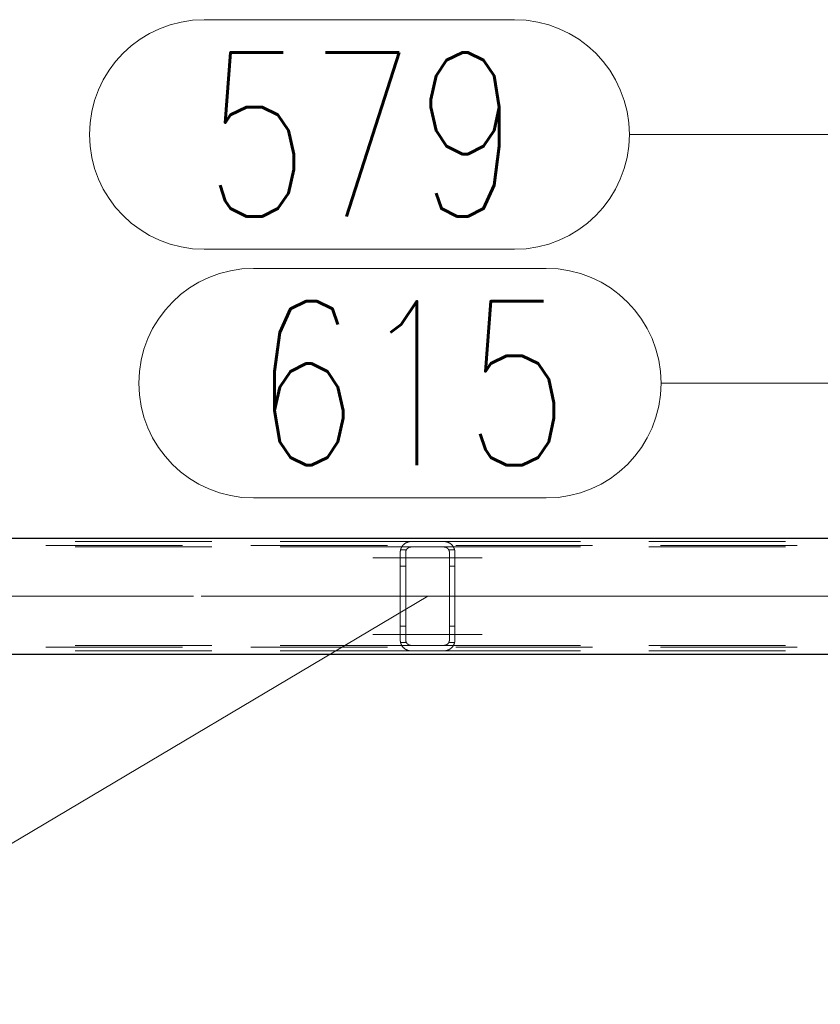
# Model space of a CAD drawing. Header units: millimetres. Extents: x -845 to -83, y 8759 to 9255.
# Tile 13 of 119: x -588 to -573, y 8808 to 8826. Entities that reach past the tile are written whole.
import ezdxf

# ---------------------------------------------------------------- set-up
doc = ezdxf.new("R2010")
doc.units = ezdxf.units.MM
doc.header["$LTSCALE"] = 10
doc.linetypes.add('HIDDEN', pattern=[0.375, 0.25, -0.125])
doc.linetypes.add('MITTE', pattern=[2, 1.25, -0.25, 0.25, -0.25])
for name, color, linetype, lineweight in [('PS_Hidden', 2, 'HIDDEN', 9), ('PS_Mid', 5, 'MITTE', 15), ('PS_Pos', 1, 'Continuous', 15), ('PS_Shape', 161, 'Continuous', 30), ('PS_SOLID', 7, 'Continuous', 30)]:
    doc.layers.add(name, color=color, linetype=linetype, lineweight=lineweight)
doc.styles.add('simplex', font='simplex.shx', dxfattribs={"width": 0.75})

# ---------------------------------------------------------------- blocks, each defined once
blk = doc.blocks.new('*X313')
at = {"layer": 'PS_Hidden', "color": 2, "linetype": 'HIDDEN'}
for p, q in [((-639.768, 8815.954), (-540.018, 8815.954)), ((-590.483, 8816.024), (-580.583, 8816.024)), ((-590.483, 8815.924), (-580.583, 8815.924)), ((-580.779, 8815.865), (-580.778, 8815.87)), ((-580.778, 8815.87), (-580.776, 8815.875)), ((-580.67, 8815.874), (-580.777, 8815.874)), ((-580.776, 8815.875), (-580.775, 8815.88)), ((-580.775, 8815.88), (-580.774, 8815.884)), ((-580.774, 8815.884), (-580.772, 8815.889)), ((-580.772, 8815.889), (-580.77, 8815.894)), ((-580.77, 8815.894), (-580.769, 8815.898)), ((-580.769, 8815.898), (-580.767, 8815.903)), ((-580.767, 8815.903), (-580.765, 8815.907)), ((-580.765, 8815.907), (-580.763, 8815.911)), ((-580.763, 8815.911), (-580.761, 8815.915)), ((-580.761, 8815.915), (-580.758, 8815.92)), ((-580.758, 8815.92), (-580.756, 8815.924)), ((-580.756, 8815.924), (-580.754, 8815.928)), ((-580.754, 8815.928), (-580.751, 8815.932)), ((-580.751, 8815.932), (-580.749, 8815.935)), ((-580.749, 8815.935), (-580.746, 8815.939)), ((-580.746, 8815.939), (-580.744, 8815.943)), ((-580.744, 8815.943), (-580.741, 8815.946)), ((-580.741, 8815.946), (-580.738, 8815.95)), ((-580.738, 8815.95), (-580.735, 8815.953)), ((-580.735, 8815.953), (-580.733, 8815.957)), ((-580.733, 8815.957), (-580.73, 8815.96)), ((-580.73, 8815.96), (-580.727, 8815.963)), ((-580.727, 8815.963), (-580.724, 8815.966)), ((-580.724, 8815.966), (-580.721, 8815.969)), ((-580.721, 8815.969), (-580.718, 8815.972)), ((-580.718, 8815.972), (-580.714, 8815.975)), ((-580.714, 8815.975), (-580.711, 8815.977)), ((-580.711, 8815.977), (-580.708, 8815.98)), ((-580.708, 8815.98), (-580.704, 8815.983)), ((-580.704, 8815.983), (-580.7, 8815.986)), ((-580.7, 8815.986), (-580.696, 8815.989)), ((-580.696, 8815.989), (-580.692, 8815.991)), ((-580.692, 8815.991), (-580.688, 8815.994)), ((-580.688, 8815.994), (-580.684, 8815.996)), ((-580.684, 8815.996), (-580.68, 8815.999)), ((-580.68, 8815.999), (-580.676, 8816.001)), ((-580.676, 8816.001), (-580.671, 8816.003)), ((-580.673, 8815.867), (-580.674, 8815.865)), ((-580.672, 8815.869), (-580.673, 8815.867)), ((-580.671, 8815.871), (-580.672, 8815.869)), ((-580.671, 8816.003), (-580.667, 8816.005)), ((-580.67, 8815.873), (-580.671, 8815.871)), ((-580.669, 8815.875), (-580.67, 8815.873)), ((-580.668, 8815.877), (-580.669, 8815.875)), ((-580.666, 8815.879), (-580.668, 8815.877)), ((-580.667, 8816.005), (-580.662, 8816.008)), ((-580.665, 8815.881), (-580.666, 8815.879)), ((-580.664, 8815.883), (-580.665, 8815.881)), ((-580.662, 8815.884), (-580.664, 8815.883)), ((-580.662, 8816.008), (-580.657, 8816.009)), ((-580.661, 8815.886), (-580.662, 8815.884)), ((-580.66, 8815.888), (-580.661, 8815.886)), ((-580.658, 8815.89), (-580.66, 8815.888)), ((-580.657, 8815.891), (-580.658, 8815.89)), ((-580.657, 8816.009), (-580.653, 8816.011)), ((-580.655, 8815.893), (-580.657, 8815.891)), ((-580.654, 8815.895), (-580.655, 8815.893)), ((-580.652, 8815.896), (-580.654, 8815.895)), ((-580.653, 8816.011), (-580.648, 8816.013)), ((-580.651, 8815.898), (-580.652, 8815.896)), ((-580.649, 8815.899), (-580.651, 8815.898)), ((-580.647, 8815.901), (-580.649, 8815.899)), ((-580.648, 8816.013), (-580.643, 8816.015)), ((-580.645, 8815.902), (-580.647, 8815.901)), ((-580.643, 8815.904), (-580.645, 8815.902)), ((-580.643, 8816.015), (-580.637, 8816.016)), ((-580.641, 8815.905), (-580.643, 8815.904)), ((-580.639, 8815.907), (-580.641, 8815.905)), ((-580.637, 8815.908), (-580.639, 8815.907)), ((-580.637, 8816.016), (-580.632, 8816.018)), ((-580.635, 8815.909), (-580.637, 8815.908)), ((-580.632, 8815.911), (-580.635, 8815.909)), ((-580.632, 8816.018), (-580.625, 8816.019)), ((-580.63, 8815.912), (-580.632, 8815.911)), ((-580.628, 8815.913), (-580.63, 8815.912)), ((-580.625, 8815.914), (-580.628, 8815.913)), ((-580.625, 8816.019), (-580.619, 8816.021)), ((-580.623, 8815.916), (-580.625, 8815.914)), ((-580.62, 8815.917), (-580.623, 8815.916)), ((-580.618, 8815.918), (-580.62, 8815.917)), ((-580.619, 8816.021), (-580.612, 8816.022)), ((-580.615, 8815.918), (-580.618, 8815.918)), ((-580.612, 8815.919), (-580.615, 8815.918)), ((-580.612, 8816.022), (-580.606, 8816.023)), ((-580.61, 8815.92), (-580.612, 8815.919)), ((-580.606, 8815.921), (-580.61, 8815.92)), ((-580.606, 8816.023), (-580.598, 8816.023)), ((-580.603, 8815.922), (-580.606, 8815.921)), ((-580.6, 8815.922), (-580.603, 8815.922)), ((-580.597, 8815.923), (-580.6, 8815.922)), ((-580.598, 8816.023), (-580.591, 8816.024)), ((-580.593, 8815.923), (-580.597, 8815.923)), ((-580.59, 8815.924), (-580.593, 8815.923)), ((-580.591, 8816.024), (-580.583, 8816.024)), ((-580.587, 8815.924), (-580.59, 8815.924)), ((-580.583, 8815.924), (-580.587, 8815.924)), ((-580.583, 8816.024), (-579.983, 8816.024)), ((-579.983, 8815.924), (-580.583, 8815.924)), ((-579.983, 8816.024), (-570.135, 8816.024)), ((-579.983, 8816.024), (-579.977, 8816.024)), ((-579.983, 8815.924), (-570.343, 8815.924)), ((-579.98, 8815.924), (-579.983, 8815.924)), ((-579.983, 8815.924), (-579.983, 8815.924)), ((-579.977, 8815.924), (-579.98, 8815.924)), ((-579.977, 8816.024), (-579.97, 8816.023)), ((-579.974, 8815.923), (-579.977, 8815.924)), ((-579.971, 8815.923), (-579.974, 8815.923)), ((-579.967, 8815.923), (-579.971, 8815.923)), ((-579.97, 8816.023), (-579.963, 8816.023)), ((-579.964, 8815.922), (-579.967, 8815.923)), ((-579.961, 8815.921), (-579.964, 8815.922)), ((-579.963, 8816.023), (-579.955, 8816.022)), ((-579.958, 8815.921), (-579.961, 8815.921)), ((-579.955, 8815.92), (-579.958, 8815.921)), ((-579.955, 8816.022), (-579.948, 8816.021)), ((-579.952, 8815.919), (-579.955, 8815.92)), ((-579.949, 8815.918), (-579.952, 8815.919)), ((-579.946, 8815.917), (-579.949, 8815.918)), ((-579.948, 8816.021), (-579.941, 8816.019)), ((-579.943, 8815.915), (-579.946, 8815.917)), ((-579.94, 8815.914), (-579.943, 8815.915)), ((-579.941, 8816.019), (-579.934, 8816.018)), ((-579.937, 8815.913), (-579.94, 8815.914)), ((-579.934, 8815.911), (-579.937, 8815.913)), ((-579.934, 8816.018), (-579.928, 8816.016)), ((-579.932, 8815.91), (-579.934, 8815.911)), ((-579.929, 8815.908), (-579.932, 8815.91)), ((-579.927, 8815.906), (-579.929, 8815.908)), ((-579.928, 8816.016), (-579.922, 8816.014)), ((-579.924, 8815.905), (-579.927, 8815.906)), ((-579.922, 8815.903), (-579.924, 8815.905)), ((-579.922, 8816.014), (-579.916, 8816.012)), ((-579.92, 8815.902), (-579.922, 8815.903)), ((-579.918, 8815.9), (-579.92, 8815.902)), ((-579.916, 8815.898), (-579.918, 8815.9)), ((-579.916, 8816.012), (-579.91, 8816.01)), ((-579.914, 8815.897), (-579.916, 8815.898)), ((-579.913, 8815.895), (-579.914, 8815.897)), ((-579.911, 8815.893), (-579.913, 8815.895)), ((-579.909, 8815.891), (-579.911, 8815.893)), ((-579.91, 8816.01), (-579.904, 8816.008)), ((-579.908, 8815.89), (-579.909, 8815.891)), ((-579.906, 8815.888), (-579.908, 8815.89)), ((-579.905, 8815.886), (-579.906, 8815.888)), ((-579.903, 8815.884), (-579.905, 8815.886)), ((-579.904, 8816.008), (-579.899, 8816.005)), ((-579.902, 8815.882), (-579.903, 8815.884)), ((-579.9, 8815.88), (-579.902, 8815.882)), ((-579.899, 8815.878), (-579.9, 8815.88)), ((-579.899, 8816.005), (-579.894, 8816.003)), ((-579.898, 8815.876), (-579.899, 8815.878)), ((-579.897, 8815.874), (-579.898, 8815.876)), ((-579.896, 8815.872), (-579.897, 8815.874)), ((-579.896, 8815.874), (-579.789, 8815.874)), ((-579.895, 8815.87), (-579.896, 8815.872)), ((-579.894, 8815.868), (-579.895, 8815.87)), ((-579.894, 8816.003), (-579.889, 8816)), ((-579.893, 8815.866), (-579.894, 8815.868)), ((-579.892, 8815.864), (-579.893, 8815.866)), ((-579.889, 8816), (-579.884, 8815.997)), ((-579.884, 8815.997), (-579.879, 8815.995)), ((-579.879, 8815.995), (-579.874, 8815.992)), ((-579.874, 8815.992), (-579.87, 8815.989)), ((-579.87, 8815.989), (-579.866, 8815.986)), ((-579.866, 8815.986), (-579.862, 8815.983)), ((-579.862, 8815.983), (-579.858, 8815.98)), ((-579.858, 8815.98), (-579.855, 8815.977)), ((-579.855, 8815.977), (-579.851, 8815.974)), ((-579.851, 8815.974), (-579.848, 8815.971)), ((-579.848, 8815.971), (-579.844, 8815.968)), ((-579.844, 8815.968), (-579.841, 8815.965)), ((-579.841, 8815.965), (-579.838, 8815.961)), ((-579.838, 8815.961), (-579.835, 8815.958)), ((-579.835, 8815.958), (-579.832, 8815.955)), ((-579.832, 8815.955), (-579.829, 8815.951)), ((-579.829, 8815.951), (-579.826, 8815.948)), ((-579.826, 8815.948), (-579.823, 8815.944)), ((-579.823, 8815.944), (-579.821, 8815.94)), ((-579.821, 8815.94), (-579.818, 8815.937)), ((-579.818, 8815.937), (-579.815, 8815.933)), ((-579.815, 8815.933), (-579.813, 8815.929)), ((-579.813, 8815.929), (-579.811, 8815.925)), ((-579.811, 8815.925), (-579.808, 8815.921)), ((-579.808, 8815.921), (-579.806, 8815.917)), ((-579.806, 8815.917), (-579.804, 8815.913)), ((-579.804, 8815.913), (-579.802, 8815.909)), ((-579.802, 8815.909), (-579.8, 8815.905)), ((-579.8, 8815.905), (-579.799, 8815.901)), ((-579.799, 8815.901), (-579.797, 8815.897)), ((-579.797, 8815.897), (-579.795, 8815.893)), ((-579.795, 8815.893), (-579.794, 8815.889)), ((-579.794, 8815.889), (-579.792, 8815.884)), ((-579.792, 8815.884), (-579.791, 8815.88)), ((-579.791, 8815.88), (-579.79, 8815.876)), ((-579.79, 8815.876), (-579.789, 8815.872)), ((-579.789, 8815.872), (-579.788, 8815.867)), ((-579.788, 8815.867), (-579.787, 8815.863)), ((-580.783, 8815.834), (-580.782, 8815.84)), ((-580.783, 8815.829), (-580.783, 8815.834)), ((-580.783, 8815.824), (-580.783, 8815.829)), ((-580.783, 8814.224), (-580.783, 8815.824)), ((-580.782, 8815.845), (-580.781, 8815.85)), ((-580.782, 8815.84), (-580.782, 8815.845)), ((-580.781, 8815.855), (-580.78, 8815.86)), ((-580.781, 8815.85), (-580.781, 8815.855)), ((-580.78, 8815.86), (-580.779, 8815.865)), ((-580.682, 8815.836), (-580.683, 8815.833)), ((-580.683, 8815.833), (-580.683, 8815.831)), ((-580.683, 8815.831), (-580.683, 8815.829)), ((-580.683, 8815.829), (-580.683, 8815.826)), ((-580.683, 8815.826), (-580.683, 8815.824)), ((-580.683, 8815.824), (-580.683, 8814.224)), ((-580.681, 8815.843), (-580.682, 8815.84)), ((-580.682, 8815.84), (-580.682, 8815.838)), ((-580.682, 8815.838), (-580.682, 8815.836)), ((-580.68, 8815.847), (-580.681, 8815.845)), ((-580.681, 8815.845), (-580.681, 8815.843)), ((-580.679, 8815.852), (-580.68, 8815.849)), ((-580.68, 8815.849), (-580.68, 8815.847)), ((-580.678, 8815.854), (-580.679, 8815.852)), ((-580.677, 8815.858), (-580.678, 8815.856)), ((-580.678, 8815.856), (-580.678, 8815.854)), ((-580.676, 8815.86), (-580.677, 8815.858)), ((-580.675, 8815.863), (-580.676, 8815.86)), ((-580.674, 8815.865), (-580.675, 8815.863)), ((-579.891, 8815.862), (-579.892, 8815.864)), ((-579.89, 8815.86), (-579.891, 8815.862)), ((-579.889, 8815.858), (-579.89, 8815.86)), ((-579.888, 8815.856), (-579.889, 8815.858)), ((-579.888, 8815.854), (-579.888, 8815.856)), ((-579.887, 8815.852), (-579.888, 8815.854)), ((-579.887, 8815.85), (-579.887, 8815.852)), ((-579.886, 8815.848), (-579.887, 8815.85)), ((-579.886, 8815.846), (-579.886, 8815.848)), ((-579.885, 8815.844), (-579.886, 8815.846)), ((-579.885, 8815.842), (-579.885, 8815.844)), ((-579.884, 8815.84), (-579.885, 8815.842)), ((-579.884, 8815.838), (-579.884, 8815.84)), ((-579.884, 8815.836), (-579.884, 8815.838)), ((-579.884, 8815.834), (-579.884, 8815.836)), ((-579.883, 8815.832), (-579.884, 8815.834)), ((-579.883, 8815.83), (-579.883, 8815.832)), ((-579.883, 8815.828), (-579.883, 8815.83)), ((-579.883, 8815.826), (-579.883, 8815.828)), ((-579.883, 8815.824), (-579.883, 8815.826)), ((-579.883, 8814.224), (-579.883, 8815.824)), ((-579.787, 8815.863), (-579.786, 8815.859)), ((-579.786, 8815.859), (-579.785, 8815.854)), ((-579.785, 8815.854), (-579.785, 8815.85)), ((-579.785, 8815.85), (-579.784, 8815.845)), ((-579.784, 8815.845), (-579.784, 8815.841)), ((-579.784, 8815.841), (-579.783, 8815.837)), ((-579.783, 8815.837), (-579.783, 8815.832)), ((-579.783, 8815.832), (-579.783, 8815.828)), ((-579.783, 8815.828), (-579.783, 8815.824)), ((-579.783, 8815.824), (-579.783, 8814.224)), ((-580.683, 8815.574), (-580.783, 8815.574)), ((-579.883, 8815.574), (-579.783, 8815.574)), ((-580.683, 8814.474), (-580.783, 8814.474)), ((-579.883, 8814.474), (-579.783, 8814.474)), ((-639.768, 8814.094), (-540.018, 8814.094)), ((-590.483, 8814.124), (-580.583, 8814.124)), ((-580.783, 8814.218), (-580.783, 8814.224)), ((-580.783, 8814.224), (-580.783, 8814.224)), ((-580.783, 8814.213), (-580.783, 8814.218)), ((-580.782, 8814.208), (-580.783, 8814.213)), ((-580.782, 8814.203), (-580.782, 8814.208)), ((-580.781, 8814.198), (-580.782, 8814.203)), ((-580.781, 8814.193), (-580.781, 8814.198)), ((-580.78, 8814.188), (-580.781, 8814.193)), ((-580.779, 8814.183), (-580.78, 8814.188)), ((-580.778, 8814.178), (-580.779, 8814.183)), ((-580.776, 8814.173), (-580.778, 8814.178)), ((-580.67, 8814.174), (-580.777, 8814.174)), ((-580.775, 8814.168), (-580.776, 8814.173)), ((-580.774, 8814.163), (-580.775, 8814.168)), ((-580.772, 8814.159), (-580.774, 8814.163)), ((-580.77, 8814.154), (-580.772, 8814.159)), ((-580.769, 8814.15), (-580.77, 8814.154)), ((-580.767, 8814.145), (-580.769, 8814.15)), ((-580.765, 8814.141), (-580.767, 8814.145)), ((-580.763, 8814.136), (-580.765, 8814.141)), ((-580.761, 8814.132), (-580.763, 8814.136)), ((-580.758, 8814.128), (-580.761, 8814.132)), ((-580.756, 8814.124), (-580.758, 8814.128)), ((-580.754, 8814.12), (-580.756, 8814.124)), ((-580.751, 8814.116), (-580.754, 8814.12)), ((-580.749, 8814.112), (-580.751, 8814.116)), ((-580.746, 8814.108), (-580.749, 8814.112)), ((-580.744, 8814.105), (-580.746, 8814.108)), ((-580.741, 8814.101), (-580.744, 8814.105)), ((-580.738, 8814.098), (-580.741, 8814.101)), ((-580.735, 8814.094), (-580.738, 8814.098)), ((-580.733, 8814.091), (-580.735, 8814.094)), ((-580.73, 8814.088), (-580.733, 8814.091)), ((-580.727, 8814.085), (-580.73, 8814.088)), ((-580.724, 8814.082), (-580.727, 8814.085)), ((-580.721, 8814.079), (-580.724, 8814.082)), ((-580.718, 8814.076), (-580.721, 8814.079)), ((-580.714, 8814.073), (-580.718, 8814.076)), ((-580.711, 8814.07), (-580.714, 8814.073)), ((-580.708, 8814.067), (-580.711, 8814.07)), ((-580.704, 8814.065), (-580.708, 8814.067)), ((-580.683, 8814.224), (-580.683, 8814.221)), ((-580.683, 8814.221), (-580.683, 8814.219)), ((-580.683, 8814.219), (-580.683, 8814.217)), ((-580.683, 8814.217), (-580.683, 8814.214)), ((-580.683, 8814.214), (-580.682, 8814.212)), ((-580.682, 8814.212), (-580.682, 8814.21)), ((-580.682, 8814.21), (-580.682, 8814.207)), ((-580.682, 8814.207), (-580.681, 8814.205)), ((-580.681, 8814.205), (-580.681, 8814.203)), ((-580.681, 8814.203), (-580.68, 8814.2)), ((-580.68, 8814.2), (-580.68, 8814.198)), ((-580.68, 8814.198), (-580.679, 8814.196)), ((-580.679, 8814.196), (-580.678, 8814.194)), ((-580.678, 8814.194), (-580.678, 8814.192)), ((-580.678, 8814.192), (-580.677, 8814.189)), ((-580.677, 8814.189), (-580.676, 8814.187)), ((-580.676, 8814.187), (-580.675, 8814.185)), ((-580.675, 8814.185), (-580.674, 8814.183)), ((-580.674, 8814.183), (-580.673, 8814.181)), ((-580.673, 8814.181), (-580.672, 8814.179)), ((-580.672, 8814.179), (-580.671, 8814.177)), ((-580.671, 8814.177), (-580.67, 8814.175)), ((-580.67, 8814.175), (-580.669, 8814.173)), ((-580.669, 8814.173), (-580.668, 8814.171)), ((-580.668, 8814.171), (-580.666, 8814.169)), ((-580.666, 8814.169), (-580.665, 8814.167)), ((-580.665, 8814.167), (-580.664, 8814.165)), ((-580.664, 8814.165), (-580.662, 8814.163)), ((-580.662, 8814.163), (-580.661, 8814.161)), ((-580.661, 8814.161), (-580.66, 8814.16)), ((-580.66, 8814.16), (-580.658, 8814.158)), ((-580.658, 8814.158), (-580.657, 8814.156)), ((-580.657, 8814.156), (-580.655, 8814.155)), ((-580.655, 8814.155), (-580.654, 8814.153)), ((-580.654, 8814.153), (-580.652, 8814.152)), ((-580.652, 8814.152), (-580.651, 8814.15)), ((-580.651, 8814.15), (-580.649, 8814.148)), ((-580.649, 8814.148), (-580.647, 8814.147)), ((-580.647, 8814.147), (-580.645, 8814.145)), ((-580.645, 8814.145), (-580.643, 8814.144)), ((-580.643, 8814.144), (-580.641, 8814.142)), ((-580.641, 8814.142), (-580.639, 8814.141)), ((-580.639, 8814.141), (-580.637, 8814.14)), ((-580.637, 8814.14), (-580.635, 8814.138)), ((-580.635, 8814.138), (-580.632, 8814.137)), ((-580.632, 8814.137), (-580.63, 8814.136)), ((-580.63, 8814.136), (-580.628, 8814.134)), ((-580.628, 8814.134), (-580.625, 8814.133)), ((-580.625, 8814.133), (-580.623, 8814.132)), ((-580.623, 8814.132), (-580.62, 8814.131)), ((-580.62, 8814.131), (-580.618, 8814.13)), ((-580.618, 8814.13), (-580.615, 8814.129)), ((-580.615, 8814.129), (-580.612, 8814.128)), ((-580.612, 8814.128), (-580.61, 8814.127)), ((-580.61, 8814.127), (-580.606, 8814.127)), ((-580.606, 8814.127), (-580.603, 8814.126)), ((-580.603, 8814.126), (-580.6, 8814.125)), ((-580.6, 8814.125), (-580.597, 8814.125)), ((-580.597, 8814.125), (-580.593, 8814.124)), ((-580.593, 8814.124), (-580.59, 8814.124)), ((-580.59, 8814.124), (-580.587, 8814.124)), ((-580.587, 8814.124), (-580.583, 8814.124)), ((-580.583, 8814.124), (-579.983, 8814.124)), ((-580.583, 8814.124), (-580.583, 8814.124)), ((-579.983, 8814.124), (-570.343, 8814.124)), ((-579.983, 8814.124), (-579.98, 8814.124)), ((-579.98, 8814.124), (-579.977, 8814.124)), ((-579.977, 8814.124), (-579.974, 8814.124)), ((-579.974, 8814.124), (-579.971, 8814.125)), ((-579.971, 8814.125), (-579.967, 8814.125)), ((-579.967, 8814.125), (-579.964, 8814.126)), ((-579.964, 8814.126), (-579.961, 8814.126)), ((-579.961, 8814.126), (-579.958, 8814.127)), ((-579.958, 8814.127), (-579.955, 8814.128)), ((-579.955, 8814.128), (-579.952, 8814.129)), ((-579.952, 8814.129), (-579.949, 8814.13)), ((-579.949, 8814.13), (-579.946, 8814.131)), ((-579.946, 8814.131), (-579.943, 8814.132)), ((-579.943, 8814.132), (-579.94, 8814.134)), ((-579.94, 8814.134), (-579.937, 8814.135)), ((-579.937, 8814.135), (-579.934, 8814.136)), ((-579.934, 8814.136), (-579.932, 8814.138)), ((-579.932, 8814.138), (-579.929, 8814.14)), ((-579.929, 8814.14), (-579.927, 8814.141)), ((-579.927, 8814.141), (-579.924, 8814.143)), ((-579.924, 8814.143), (-579.922, 8814.144)), ((-579.922, 8814.144), (-579.92, 8814.146)), ((-579.92, 8814.146), (-579.918, 8814.148)), ((-579.918, 8814.148), (-579.916, 8814.149)), ((-579.916, 8814.149), (-579.914, 8814.151)), ((-579.914, 8814.151), (-579.913, 8814.153)), ((-579.913, 8814.153), (-579.911, 8814.155)), ((-579.911, 8814.155), (-579.909, 8814.156)), ((-579.909, 8814.156), (-579.908, 8814.158)), ((-579.908, 8814.158), (-579.906, 8814.16)), ((-579.906, 8814.16), (-579.905, 8814.162)), ((-579.905, 8814.162), (-579.903, 8814.164)), ((-579.903, 8814.164), (-579.902, 8814.166)), ((-579.902, 8814.166), (-579.9, 8814.167)), ((-579.9, 8814.167), (-579.899, 8814.169)), ((-579.899, 8814.169), (-579.898, 8814.171)), ((-579.898, 8814.171), (-579.897, 8814.173)), ((-579.897, 8814.173), (-579.896, 8814.175)), ((-579.896, 8814.175), (-579.895, 8814.177)), ((-579.896, 8814.174), (-579.789, 8814.174)), ((-579.895, 8814.177), (-579.894, 8814.179)), ((-579.894, 8814.179), (-579.893, 8814.181)), ((-579.893, 8814.181), (-579.892, 8814.183)), ((-579.892, 8814.183), (-579.891, 8814.185)), ((-579.891, 8814.185), (-579.89, 8814.187)), ((-579.89, 8814.187), (-579.889, 8814.189)), ((-579.889, 8814.189), (-579.888, 8814.191)), ((-579.888, 8814.193), (-579.887, 8814.195)), ((-579.888, 8814.191), (-579.888, 8814.193)), ((-579.887, 8814.198), (-579.886, 8814.2)), ((-579.887, 8814.195), (-579.887, 8814.198)), ((-579.886, 8814.202), (-579.885, 8814.204)), ((-579.886, 8814.2), (-579.886, 8814.202)), ((-579.885, 8814.206), (-579.884, 8814.208)), ((-579.885, 8814.204), (-579.885, 8814.206)), ((-579.884, 8814.214), (-579.883, 8814.216)), ((-579.884, 8814.212), (-579.884, 8814.214)), ((-579.884, 8814.21), (-579.884, 8814.212)), ((-579.884, 8814.208), (-579.884, 8814.21)), ((-579.883, 8814.222), (-579.883, 8814.224)), ((-579.883, 8814.224), (-579.883, 8814.224)), ((-579.883, 8814.22), (-579.883, 8814.222)), ((-579.883, 8814.218), (-579.883, 8814.22)), ((-579.883, 8814.216), (-579.883, 8814.218)), ((-579.858, 8814.067), (-579.862, 8814.065)), ((-579.855, 8814.07), (-579.858, 8814.067)), ((-579.851, 8814.073), (-579.855, 8814.07)), ((-579.848, 8814.076), (-579.851, 8814.073)), ((-579.844, 8814.08), (-579.848, 8814.076)), ((-579.841, 8814.083), (-579.844, 8814.08)), ((-579.838, 8814.086), (-579.841, 8814.083)), ((-579.835, 8814.09), (-579.838, 8814.086)), ((-579.832, 8814.093), (-579.835, 8814.09)), ((-579.829, 8814.096), (-579.832, 8814.093)), ((-579.826, 8814.1), (-579.829, 8814.096)), ((-579.823, 8814.104), (-579.826, 8814.1)), ((-579.821, 8814.107), (-579.823, 8814.104)), ((-579.818, 8814.111), (-579.821, 8814.107)), ((-579.815, 8814.115), (-579.818, 8814.111)), ((-579.813, 8814.118), (-579.815, 8814.115)), ((-579.811, 8814.122), (-579.813, 8814.118)), ((-579.808, 8814.126), (-579.811, 8814.122)), ((-579.806, 8814.13), (-579.808, 8814.126)), ((-579.804, 8814.134), (-579.806, 8814.13)), ((-579.802, 8814.138), (-579.804, 8814.134)), ((-579.8, 8814.142), (-579.802, 8814.138)), ((-579.799, 8814.146), (-579.8, 8814.142)), ((-579.797, 8814.151), (-579.799, 8814.146)), ((-579.795, 8814.155), (-579.797, 8814.151)), ((-579.794, 8814.159), (-579.795, 8814.155)), ((-579.792, 8814.163), (-579.794, 8814.159)), ((-579.791, 8814.168), (-579.792, 8814.163)), ((-579.79, 8814.172), (-579.791, 8814.168)), ((-579.789, 8814.176), (-579.79, 8814.172)), ((-579.788, 8814.18), (-579.789, 8814.176)), ((-579.787, 8814.185), (-579.788, 8814.18)), ((-579.786, 8814.189), (-579.787, 8814.185)), ((-579.785, 8814.193), (-579.786, 8814.189)), ((-579.784, 8814.202), (-579.785, 8814.198)), ((-579.785, 8814.198), (-579.785, 8814.193)), ((-579.783, 8814.211), (-579.784, 8814.207)), ((-579.784, 8814.207), (-579.784, 8814.202)), ((-579.783, 8814.224), (-579.783, 8814.22)), ((-579.783, 8814.22), (-579.783, 8814.215)), ((-579.783, 8814.215), (-579.783, 8814.211)), ((-590.483, 8814.024), (-580.583, 8814.024)), ((-580.7, 8814.062), (-580.704, 8814.065)), ((-580.696, 8814.059), (-580.7, 8814.062)), ((-580.692, 8814.056), (-580.696, 8814.059)), ((-580.688, 8814.054), (-580.692, 8814.056)), ((-580.684, 8814.051), (-580.688, 8814.054)), ((-580.68, 8814.049), (-580.684, 8814.051)), ((-580.676, 8814.047), (-580.68, 8814.049)), ((-580.671, 8814.044), (-580.676, 8814.047)), ((-580.667, 8814.042), (-580.671, 8814.044)), ((-580.662, 8814.04), (-580.667, 8814.042)), ((-580.657, 8814.038), (-580.662, 8814.04)), ((-580.653, 8814.036), (-580.657, 8814.038)), ((-580.648, 8814.035), (-580.653, 8814.036)), ((-580.643, 8814.033), (-580.648, 8814.035)), ((-580.637, 8814.031), (-580.643, 8814.033)), ((-580.632, 8814.03), (-580.637, 8814.031)), ((-580.625, 8814.028), (-580.632, 8814.03)), ((-580.619, 8814.027), (-580.625, 8814.028)), ((-580.612, 8814.026), (-580.619, 8814.027)), ((-580.606, 8814.025), (-580.612, 8814.026)), ((-580.598, 8814.024), (-580.606, 8814.025)), ((-580.591, 8814.024), (-580.598, 8814.024)), ((-580.583, 8814.024), (-580.591, 8814.024)), ((-579.983, 8814.024), (-580.583, 8814.024)), ((-579.983, 8814.024), (-570.135, 8814.024)), ((-579.977, 8814.024), (-579.983, 8814.024)), ((-579.983, 8814.024), (-579.983, 8814.024)), ((-579.97, 8814.024), (-579.977, 8814.024)), ((-579.963, 8814.025), (-579.97, 8814.024)), ((-579.955, 8814.026), (-579.963, 8814.025)), ((-579.948, 8814.027), (-579.955, 8814.026)), ((-579.941, 8814.028), (-579.948, 8814.027)), ((-579.934, 8814.03), (-579.941, 8814.028)), ((-579.928, 8814.032), (-579.934, 8814.03)), ((-579.922, 8814.033), (-579.928, 8814.032)), ((-579.916, 8814.035), (-579.922, 8814.033)), ((-579.91, 8814.038), (-579.916, 8814.035)), ((-579.904, 8814.04), (-579.91, 8814.038)), ((-579.899, 8814.042), (-579.904, 8814.04)), ((-579.894, 8814.045), (-579.899, 8814.042)), ((-579.889, 8814.048), (-579.894, 8814.045)), ((-579.884, 8814.05), (-579.889, 8814.048)), ((-579.879, 8814.053), (-579.884, 8814.05)), ((-579.874, 8814.056), (-579.879, 8814.053)), ((-579.87, 8814.059), (-579.874, 8814.056)), ((-579.866, 8814.062), (-579.87, 8814.059)), ((-579.862, 8814.065), (-579.866, 8814.062))]:
    blk.add_line(p, q, dxfattribs=at)
at = {"layer": 'PS_Mid', "color": 5, "linetype": 'MITTE'}
for p, q in [((-581.283, 8815.724), (-580.169, 8815.724)), ((-581.283, 8815.724), (-580.183, 8815.724)), ((-579.283, 8815.724), (-580.383, 8815.724)), ((-579.283, 8815.724), (-580.383, 8815.724)), ((-642.066, 8815.024), (-537.72, 8815.024)), ((-624.426, 8815.024), (-567.64, 8815.024)), ((-580.283, 8815.024), (-580.283, 8815.024)), ((-581.283, 8814.324), (-580.169, 8814.324)), ((-581.283, 8814.324), (-580.183, 8814.324)), ((-579.283, 8814.324), (-580.383, 8814.324)), ((-579.283, 8814.324), (-580.383, 8814.324))]:
    blk.add_line(p, q, dxfattribs=at)
at = {"layer": 'PS_SOLID', "color": 7, "linetype": 'Continuous'}
for p, q in [((-639.768, 8816.084), (-540.018, 8816.084)), ((-639.768, 8813.964), (-540.018, 8813.964))]:
    blk.add_line(p, q, dxfattribs=at)
blk = doc.blocks.new('*X357')
at = {"color": 1}
for p, q in [((-583.467, 8821.021), (-578.11, 8821.021)), ((-576.01, 8818.921), (-571.01, 8818.921)), ((-569.783, 8815.024), (-571.01, 8818.921)), ((-583.467, 8816.821), (-578.11, 8816.821))]:
    blk.add_line(p, q, dxfattribs=at)
for centre, start, end in [((-583.467, 8818.921), 90, 270), ((-578.11, 8818.921), 270, 90)]:
    blk.add_arc(centre, 2.1, start, end, dxfattribs=at)
at = {"color": 30, "style": 'simplex', "width": 0.75}
blk.add_text('615', height=3, dxfattribs=at).set_placement((-583.467, 8817.421))
blk = doc.blocks.new('*X358')
at = {"color": 1}
for p, q in [((-584.37, 8825.571), (-578.691, 8825.571)), ((-576.591, 8823.471), (-571.591, 8823.471)), ((-569.783, 8815.024), (-571.591, 8823.471)), ((-584.37, 8821.371), (-578.691, 8821.371))]:
    blk.add_line(p, q, dxfattribs=at)
for centre, start, end in [((-584.37, 8823.471), 90, 270), ((-578.691, 8823.471), 270, 90)]:
    blk.add_arc(centre, 2.1, start, end, dxfattribs=at)
at = {"color": 30, "style": 'simplex', "width": 0.75}
blk.add_text('579', height=3, dxfattribs=at).set_placement((-584.37, 8821.971))
blk = doc.blocks.new('*X727')
at = {"color": 1}
for p, q in [((-580.277, 8815.024), (-589.31, 8809.657)), ((-602.089, 8811.757), (-596.41, 8811.757)), ((-594.31, 8809.657), (-589.31, 8809.657)), ((-602.089, 8807.557), (-596.41, 8807.557))]:
    blk.add_line(p, q, dxfattribs=at)
for centre, start, end in [((-602.089, 8809.657), 90, 270), ((-596.41, 8809.657), 270, 90)]:
    blk.add_arc(centre, 2.1, start, end, dxfattribs=at)
at = {"color": 30, "style": 'simplex', "width": 0.75}
blk.add_text('589', height=3, dxfattribs=at).set_placement((-602.089, 8808.157))

msp = doc.modelspace()

# ---------------------------------------------------------------- block references
at = {"layer": 'PS_Pos'}
for name in ['*X358', '*X357', '*X727']:
    msp.add_blockref(name, (0, 0), dxfattribs=at)
at = {"layer": 'PS_Shape', "color": 31}
msp.add_blockref('*X313', (0, 0), dxfattribs=at)

doc.saveas('drawing.dxf')
